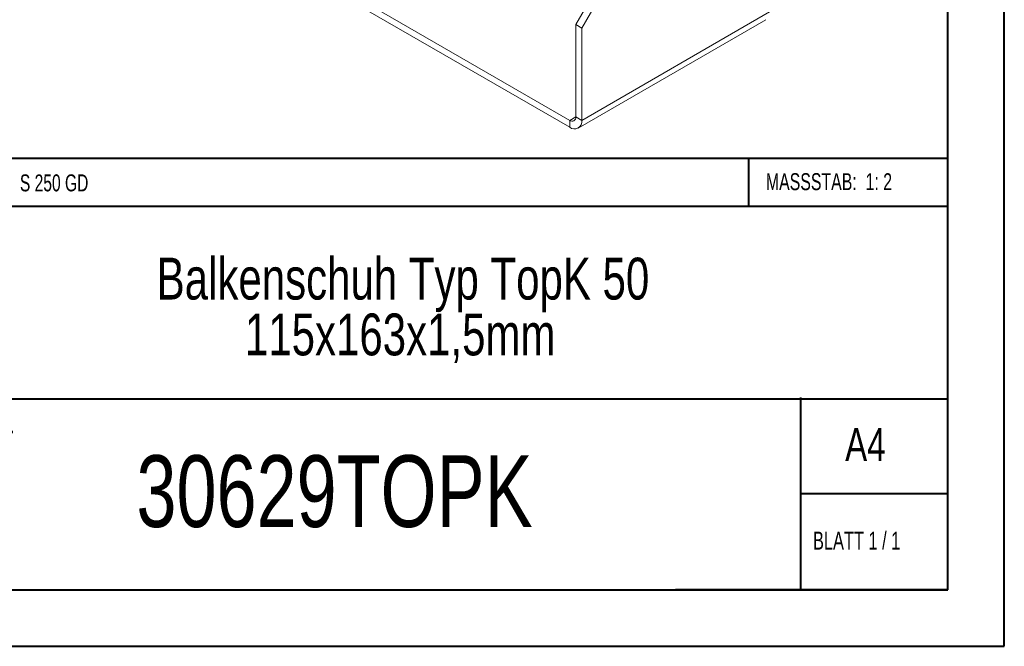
# Model space of a CAD drawing. Header units: millimetres. Extents: x 0 to 210, y 0 to 297.
# Tile 2 of 7: x 123 to 210, y 0 to 56. Entities that reach past the tile are written whole.
import ezdxf

# ---------------------------------------------------------------- set-up
doc = ezdxf.new("R2010")
doc.units = ezdxf.units.MM
doc.styles.add('SLDTEXTSTYLE0', font='TXT', dxfattribs={"width": 0.75})
doc.styles.add('SLDTEXTSTYLE1', font='TXT', dxfattribs={"width": 0.681818})
doc.styles.add('SLDTEXTSTYLE2', font='TXT', dxfattribs={"width": 0.7})
doc.styles.add('SLDTEXTSTYLE3', font='TXT', dxfattribs={"width": 0.6875})

# ---------------------------------------------------------------- blocks, each defined once
blk = doc.blocks.new('SW_NOTE_1')
at = {"color": 0, "linetype": 'Continuous', "lineweight": 0, "char_height": 3.70417, "attachment_point": 2, "style": 'SLDTEXTSTYLE0'}
for s, insert in [('Balkenschuh Typ TopK 50', (29.46, 4.775)), ('115x163x1,5mm', (29.212, -0.164))]:
    blk.add_mtext(s, dxfattribs=dict(at, insert=insert))

msp = doc.modelspace()

# ---------------------------------------------------------------- linework, layer by layer
at = {"color": 7, "linetype": 'Continuous', "lineweight": 40}
for p, q in [((210.079, 0.215), (210.079, 297.215)), ((205.079, 5.215), (205.079, 292.215)), ((205.079, 43.371), (10.111, 43.371)), ((187.472, 39.121), (187.472, 43.371)), ((205.079, 39.121), (108.911, 39.121)), ((108.911, 22.121), (205.079, 22.121)), ((192.079, 5.215), (192.079, 22.215)), ((205.079, 13.715), (192.079, 13.715)), ((10.079, 5.215), (205.079, 5.215)), ((205.079, 5.215), (180.988, 5.215)), ((0.079, 0.215), (210.079, 0.215))]:
    msp.add_line(p, q, dxfattribs=at)
at = {"color": 7, "linetype": 'Continuous', "lineweight": 15}
for p, q in [((171.63, 46.744), (132.032, 69.603)), ((171.63, 46.131), (132.032, 68.991)), ((172.161, 55.216), (176.05, 61.952)), ((172.691, 54.909), (176.58, 61.646)), ((172.691, 46.744), (189.308, 56.337)), ((172.161, 55.216), (172.691, 54.909)), ((172.161, 47.05), (172.161, 55.216)), ((172.38, 46.057), (188.997, 55.65)), ((172.691, 46.744), (172.691, 54.909)), ((172.161, 47.05), (171.63, 46.744)), ((172.161, 47.05), (172.691, 46.744)), ((171.63, 46.744), (171.63, 46.131))]:
    msp.add_line(p, q, dxfattribs=at)
for centre, radius in [((171.838, 46.998), 0.328), ((172.045, 46.639), 0.655)]:
    msp.add_arc(centre, radius, 230.79671, 9.21404, dxfattribs=at)

# ---------------------------------------------------------------- block references
at = {"color": 7, "linetype": 'Continuous', "lineweight": 0}
msp.add_blockref('SW_NOTE_1', (127.424, 29.821), dxfattribs=at)

# ---------------------------------------------------------------- texts
for s, insert, char_height, attachment_point, style in [('S 250 GD', (122.995, 41.964), 1.5, 1, 'SLDTEXTSTYLE3'), ('MASSSTAB:  1: 2', (188.988, 42.069), 1.5, 1, 'SLDTEXTSTYLE2'), ('ZEICHNUNGSNR.', (109.999, 20.548), 1.5, 1, 'SLDTEXTSTYLE0'), ('A4', (196, 19.515), 2.9104, 1, 'SLDTEXTSTYLE0'), ('30629TOPK', (150.828, 17.118), 6.35, 2, 'SLDTEXTSTYLE0'), ('BLATT 1 / 1', (193.157, 10.36), 1.5875, 1, 'SLDTEXTSTYLE1')]:
    msp.add_mtext(s, dxfattribs=dict(at, insert=insert, char_height=char_height, attachment_point=attachment_point, style=style))

doc.saveas('drawing.dxf')
